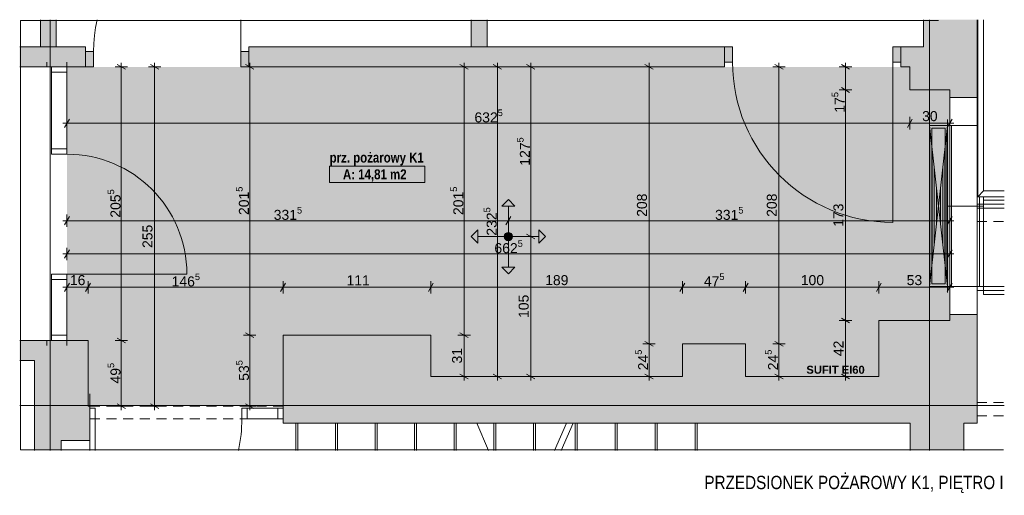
# Paper-space layout 'A-56 UKŁAD SUFITÓW PODWIESZONYCH' of a CAD drawing. Header units: millimetres. Extents: x 0 to 800, y 0 to 594.
# Tile 7 of 27: x 353 to 501, y 93 to 165. Entities that reach past the tile are written whole.
import ezdxf
from ezdxf.xclip import XClip

# ---------------------------------------------------------------- set-up
doc = ezdxf.new("R2010")
doc.units = ezdxf.units.MM
doc.header["$MEASUREMENT"] = 0
doc.header["$XCLIPFRAME"] = 0
for name, pattern in [('DASHDOT', [254, 127, -63.5, 0, -63.5]), ('DASHDOTX2', [1000, 500, -250, 0, -250]), ('GESTRICHELT2', [93.75, 62.5, -31.25]), ('Przer. długie kreski', [2.5, 1.5, -1]), ('PRZERYWANA_DU_A', [550, 350, -200])]:
    doc.linetypes.add(name, pattern=pattern)
for name, color, linetype, lineweight, true_color in [('A_konstrukcja_Nr_pióra__10', 7, 'Continuous', 13, 0x4b4b4b), ('A_osie_Nr_pióra__16', 7, 'Continuous', 5, 0x0f0f0f), ('A_sanitarne_Nr_pióra__6', 7, 'Continuous', 13, 0xa9a9a9), ('A_schody_Nr_pióra__10', 7, 'Continuous', 13, 0x4b4b4b), ('A_schody_Nr_pióra__4', 7, 'Continuous', 18, 0x4b4b4b), ('A_sufity projektowane opisy_Nr_pióra__19', 7, 'Continuous', 5, 0x191919), ('A_sufity projektowane opisy_Nr_pióra__8', 7, 'Continuous', 13, 0x4c4c4c), ('A_ściany_Nr_pióra__10', 7, 'Continuous', 13, 0x4b4b4b), ('Nowe_A_sufity projektowane opisy_Nr_pióra__19', 7, 'Continuous', 5, 0x191919), ('Okna Archicada_Nr_pióra__19', 7, 'Continuous', 5, 0x191919)]:
    doc.layers.add(name, color=color, linetype=linetype, lineweight=lineweight, true_color=true_color)
for name, color, linetype, lineweight in [('A_opis_Nr_pióra__1', 7, 'Continuous', 20), ('A_strefy_Nr_pióra__1', 7, 'Continuous', 20), ('A_sufity projektowane wymiary_Nr_pióra__1', 7, 'Continuous', 20), ('A_sufity projektowane wymiary_Nr_pióra__2', 8, 'Continuous', 13), ('A_ściany_Nr_pióra__1', 7, 'Continuous', 20), ('Drzwi Archicad_Nr_pióra__1', 7, 'Continuous', 20)]:
    doc.layers.add(name, color=color, linetype=linetype, lineweight=lineweight)
for name, color, linetype in [('A_sufity projektowane', 7, 'Continuous'), ('A_ściany', 7, 'Continuous'), ('Drzwi Archicad', 7, 'Continuous'), ('Nowe_A_strefy', 7, 'Continuous'), ('Nowe_A_sufity projektowane opisy', 7, 'Continuous')]:
    doc.layers.add(name, color=color, linetype=linetype)
doc.styles.add('STYL_AUTOMATYCZNY_1', font='arial.ttf')
doc.styles.add('STYL_AUTOMATYCZNY_2', font='ARIALN.TTF')
doc.styles.add('STYL_AUTOMATYCZNY_3', font='arial.ttf')
doc.styles.add('STYL_AUTOMATYCZNY_4', font='arial.ttf')
doc.styles.add('STYL_AUTOMATYCZNY_5', font='ARIALN.TTF')

# ---------------------------------------------------------------- blocks, each defined once
blk = doc.blocks.new('Rysunek_5_5', base_point=(-3721.23, -783.38))
at = {"layer": 'A_sufity projektowane', "linetype": 'Continuous', "lineweight": 0, "true_color": 0x4b4b4b}
h = blk.add_hatch(dxfattribs=at)
h.set_pattern_fill('do_wyburzenia_0005', color=251, style=0, pattern_type=2)
h.set_pattern_definition([(0, (431.7451, 134.4615), (0, 0.75), [0, -0.75])])
h.paths.add_polyline_path([(359.86, 116.54), (363.02, 116.54), (363.02, 106.69), (392.3, 106.69), (392.3, 117.35), (414.5, 117.35), (414.5, 111.15), (452.26, 111.15), (452.26, 116.05), (461.76, 116.05), (461.76, 111.15), (481.76, 111.15), (481.76, 119.55), (492.4, 119.55), (492.4, 154.19), (486.4, 154.19), (486.4, 157.65), (359.86, 157.65)])
at = {"layer": 'A_ściany', "linetype": 'Continuous', "lineweight": 0, "true_color": 0x000000}
for points in [[(355.86, 160.65), (358.26, 160.65), (358.26, 164.75), (355.86, 164.75)], [(420.56, 160.65), (422.96, 160.65), (422.96, 164.75), (420.56, 164.75)], [(488.46, 164.75), (488.46, 160.65), (496.5, 160.65), (496.5, 164.75)], [(362.66, 160.65), (352.76, 160.65), (352.76, 157.65), (362.66, 157.65)], [(387.16, 157.65), (458.6, 157.65), (458.6, 160.65), (387.16, 160.65)], [(496.5, 160.65), (485.06, 160.65), (485.06, 157.65), (486.4, 157.65)], [(486.4, 157.65), (486.4, 154.19), (496.5, 154.19), (496.5, 160.65)], [(492.4, 154.19), (492.4, 153.05), (493.9, 153.05), (496.5, 153.05), (496.5, 154.19)], [(492.4, 119.55), (496.5, 104.15), (496.5, 120.45), (493.9, 120.45), (492.4, 120.45)], [(492.4, 119.55), (481.76, 119.55), (481.76, 104.15), (496.5, 104.15)], [(414.5, 117.35), (392.3, 117.35), (392.3, 104.15), (414.5, 104.15)], [(354.98, 116.54), (352.76, 116.54), (352.76, 113.54), (354.98, 113.54)], [(363.02, 116.54), (354.98, 116.54), (354.98, 101.54), (363.28, 101.54), (363.28, 106.69), (363.02, 106.69)], [(461.76, 116.05), (452.26, 116.05), (452.26, 104.15), (461.76, 104.15)], [(452.26, 111.15), (414.5, 111.15), (414.5, 104.15), (452.26, 104.15)], [(481.76, 111.15), (461.76, 111.15), (461.76, 104.15), (481.76, 104.15)], [(494.5, 104.15), (486.46, 104.15), (486.46, 100.05), (494.5, 100.05)], [(358.98, 101.54), (354.98, 101.54), (354.98, 100.05), (358.98, 100.05)]]:
    blk.add_hatch(color=18, dxfattribs=at).paths.add_polyline_path(points)
at = {"layer": 'Drzwi Archicad', "linetype": 'Continuous', "lineweight": 0, "true_color": 0xfdfdfd}
for points in [[(362.66, 157.65), (363.86, 157.65), (363.86, 159.95), (362.66, 159.95)], [(387.16, 159.95), (385.96, 159.95), (385.96, 157.65), (387.16, 157.65)], [(458.6, 160.65), (458.6, 158.35), (459.8, 158.35), (459.8, 160.65)], [(485.06, 158.35), (485.06, 160.65), (483.86, 160.65), (483.86, 158.35)]]:
    blk.add_hatch(color=7, dxfattribs=at).paths.add_polyline_path(points)
at = {"layer": 'Nowe_A_strefy', "linetype": 'Continuous', "lineweight": 0, "true_color": 0x191919}
blk.add_hatch(color=250, dxfattribs=at).paths.add_polyline_path([(426.13, 132.79, 1), (426.13, 131.55, 0.414214), (426.75, 132.17, 0.414214)])
at = {"layer": 'Nowe_A_sufity projektowane opisy', "linetype": 'Continuous', "lineweight": 0, "true_color": 0x191919}
for points in [[(426.13, 137.75), (425.13, 136.75), (427.13, 136.75)], [(420.55, 132.17), (421.55, 131.17), (421.55, 133.17)], [(431.71, 132.17), (430.71, 133.17), (430.71, 131.17)], [(426.13, 126.59), (427.13, 127.59), (425.13, 127.59)]]:
    blk.add_hatch(color=250, dxfattribs=at).paths.add_polyline_path(points)
at = {"layer": 'A_konstrukcja_Nr_pióra__10', "color": 251, "linetype": 'Przer. długie kreski', "lineweight": 13, "true_color": 0x4b4b4b}
blk.add_line((363.28, 101.54), (363.28, 100.05), dxfattribs=at)
at = {"layer": 'A_osie_Nr_pióra__16', "color": 250, "linetype": 'DASHDOTX2', "lineweight": 5, "true_color": 0x0f0f0f}
for p, q in [((357.36, 164.75), (357.36, 100.05)), ((489.36, 164.75), (489.36, 100.05)), ((500.6, 106.77), (352.76, 106.77))]:
    blk.add_line(p, q, dxfattribs=at)
at = {"layer": 'A_sanitarne_Nr_pióra__6', "color": 253, "linetype": 'Continuous', "lineweight": 13, "true_color": 0xa9a9a9}
for p, q in [((496.6, 164.75), (496.6, 138.15)), ((497.5, 139.05), (497.5, 164.75)), ((489.36, 123.75), (489.36, 149.75)), ((492.06, 149.75), (492.06, 123.75)), ((492.06, 123.75), (492.06, 149.75)), ((489.36, 148.85), (496.6, 148.85)), ((489.36, 124.65), (492.06, 148.85)), ((492.06, 124.65), (489.36, 148.85)), ((489.44, 125.37), (489.44, 148.13)), ((491.71, 148.45), (489.71, 148.45)), ((489.71, 148.45), (489.71, 125.05)), ((491.71, 125.05), (491.71, 148.45)), ((491.98, 125.37), (491.98, 148.13)), ((492.66, 148.85), (492.66, 124.65)), ((489.76, 128.21), (489.76, 145.29)), ((491.67, 128.21), (491.67, 145.29)), ((490.08, 131.06), (490.08, 142.44)), ((491.35, 131.06), (491.35, 142.44)), ((490.4, 133.9), (490.4, 139.59)), ((491.03, 133.9), (491.03, 139.59)), ((497.5, 139.05), (496.6, 138.15)), ((500.6, 139.05), (497.5, 139.05)), ((496.6, 138.15), (500.6, 138.15)), ((496.9, 138.15), (496.9, 124.65)), ((497.5, 138.15), (497.5, 123.45)), ((500.6, 137.65), (497.5, 137.65)), ((500.6, 137.05), (496.6, 137.05)), ((500.6, 136.45), (497.5, 136.45)), ((500.6, 124.65), (489.36, 124.65)), ((489.71, 125.05), (491.71, 125.05)), ((500.6, 124.05), (496.6, 124.05)), ((497.5, 123.45), (500.6, 123.45))]:
    blk.add_line(p, q, dxfattribs=at)
at = {"layer": 'A_sanitarne_Nr_pióra__6', "color": 253, "linetype": 'DASHDOT', "lineweight": 13, "true_color": 0xa9a9a9}
blk.add_line((492.06, 136.75), (497.5, 136.75), dxfattribs=at)
at = {"layer": 'A_schody_Nr_pióra__10', "color": 251, "linetype": 'GESTRICHELT2', "lineweight": 13, "true_color": 0x4b4b4b}
for p, q in [((394.52, 104.15), (394.52, 100.05)), ((400.47, 104.15), (400.47, 100.05)), ((406.42, 104.15), (406.42, 100.05)), ((412.36, 104.15), (412.36, 100.05)), ((418.31, 104.15), (418.31, 100.05)), ((424.26, 104.15), (424.26, 100.05)), ((430.21, 104.15), (430.21, 100.05)), ((436.48, 104.15), (436.48, 100.05)), ((442.49, 104.15), (442.49, 100.05)), ((448.49, 104.15), (448.49, 100.05)), ((454.5, 104.15), (454.5, 100.05))]:
    blk.add_line(p, q, dxfattribs=at)
at = {"layer": 'A_schody_Nr_pióra__4', "color": 251, "linetype": 'Continuous', "lineweight": 18, "true_color": 0x4b4b4b}
for p, q in [((394.22, 104.15), (394.22, 100.05)), ((400.17, 104.15), (400.17, 100.05)), ((406.12, 104.15), (406.12, 100.05)), ((412.06, 104.15), (412.06, 100.05)), ((418.01, 104.15), (418.01, 100.05)), ((423.17, 100.05), (421.4, 104.15)), ((423.96, 104.15), (423.96, 100.05)), ((429.91, 104.15), (429.91, 100.05)), ((433.08, 100.05), (434.84, 104.15)), ((434.08, 100.05), (435.84, 104.15)), ((436.18, 104.15), (436.18, 100.05)), ((442.19, 104.15), (442.19, 100.05)), ((448.19, 104.15), (448.19, 100.05)), ((454.2, 104.15), (454.2, 100.05))]:
    blk.add_line(p, q, dxfattribs=at)
at = {"layer": 'A_strefy_Nr_pióra__1', "color": 7, "linetype": 'Continuous', "lineweight": 20}
for p, q in [((399.3, 142.74), (399.3, 140.27)), ((399.3, 142.74), (413.58, 142.74)), ((413.58, 142.74), (413.58, 140.27)), ((399.3, 140.27), (413.58, 140.27))]:
    blk.add_line(p, q, dxfattribs=at)
at = {"layer": 'A_sufity projektowane opisy_Nr_pióra__19', "color": 250, "linetype": 'PRZERYWANA_DU_A', "lineweight": 5, "true_color": 0x191919, "flags": 128}
blk.add_lwpolyline([(500.5, 100.15), (352.86, 100.15), (352.86, 164.65), (500.5, 164.65)], close=True, dxfattribs=at)
at = {"layer": 'A_sufity projektowane wymiary_Nr_pióra__1', "color": 7, "linetype": 'Continuous', "lineweight": 20}
for p, q in [((368.64, 157.29), (367.39, 158.01)), ((373.64, 157.29), (372.39, 158.01)), ((387.92, 157.29), (386.67, 158.01)), ((420.12, 157.29), (418.87, 158.01)), ((425.12, 157.29), (423.87, 158.01)), ((430.12, 157.29), (428.87, 158.01)), ((447.88, 157.29), (446.64, 158.01)), ((467.38, 157.29), (466.13, 158.01)), ((477.38, 157.29), (476.13, 158.01)), ((476.13, 154.55), (477.38, 153.83)), ((360.22, 149.81), (359.5, 148.56)), ((486.76, 149.81), (486.04, 148.56)), ((492.04, 148.56), (492.76, 149.81)), ((360.22, 135.17), (359.5, 133.92)), ((426.49, 135.17), (425.77, 133.92)), ((492.04, 133.92), (492.76, 135.17)), ((428.87, 132.53), (430.12, 131.81)), ((360.22, 130.17), (359.5, 128.92)), ((492.04, 128.92), (492.76, 130.17)), ((360.22, 125.17), (359.5, 123.92)), ((363.38, 125.17), (362.66, 123.92)), ((392.66, 125.17), (391.94, 123.92)), ((414.86, 125.17), (414.14, 123.92)), ((452.62, 125.17), (451.9, 123.92)), ((462.12, 125.17), (461.4, 123.92)), ((482.12, 125.17), (481.4, 123.92)), ((492.04, 123.92), (492.76, 125.17)), ((476.13, 119.91), (477.38, 119.19)), ((367.39, 116.9), (368.64, 116.18)), ((386.67, 117.71), (387.92, 116.99)), ((418.87, 117.71), (420.12, 116.99)), ((446.64, 116.41), (447.88, 115.69)), ((466.13, 116.41), (467.38, 115.69)), ((418.87, 111.51), (420.12, 110.79)), ((423.87, 111.51), (425.12, 110.79)), ((428.87, 111.51), (430.12, 110.79)), ((446.64, 111.51), (447.88, 110.79)), ((466.13, 111.51), (467.38, 110.79)), ((476.13, 111.51), (477.38, 110.79)), ((367.39, 107.05), (368.64, 106.33)), ((372.39, 107.05), (373.64, 106.33)), ((386.67, 107.05), (387.92, 106.33))]:
    blk.add_line(p, q, dxfattribs=at)
at = {"layer": 'A_sufity projektowane wymiary_Nr_pióra__2', "color": 8, "linetype": 'Continuous', "lineweight": 13}
for p, q in [((368.02, 157.65), (368.02, 158.26)), ((373.02, 157.65), (373.02, 158.26)), ((387.3, 157.65), (387.3, 158.26)), ((419.5, 157.65), (419.5, 158.26)), ((424.5, 157.65), (424.5, 158.26)), ((429.5, 157.65), (429.5, 158.26)), ((447.26, 157.65), (447.26, 158.26)), ((466.76, 157.65), (466.76, 158.26)), ((476.76, 157.65), (476.76, 158.26)), ((368.96, 157.65), (367.08, 157.65)), ((368.02, 116.54), (368.02, 157.65)), ((373.96, 157.65), (372.08, 157.65)), ((373.02, 106.69), (373.02, 157.65)), ((388.24, 157.65), (386.36, 157.65)), ((387.3, 117.35), (387.3, 157.65)), ((420.44, 157.65), (418.56, 157.65)), ((419.5, 117.35), (419.5, 157.65)), ((425.44, 157.65), (423.56, 157.65)), ((424.5, 111.15), (424.5, 157.65)), ((430.44, 157.65), (428.56, 157.65)), ((429.5, 132.17), (429.5, 157.65)), ((448.2, 157.65), (446.32, 157.65)), ((447.26, 116.05), (447.26, 157.65)), ((467.7, 157.65), (465.82, 157.65)), ((466.76, 116.05), (466.76, 157.65)), ((477.7, 157.65), (475.82, 157.65)), ((476.76, 154.19), (476.76, 157.65)), ((477.7, 154.19), (475.82, 154.19)), ((476.76, 119.55), (476.76, 154.19)), ((359.86, 148.25), (359.86, 150.13)), ((486.4, 148.25), (486.4, 150.13)), ((492.4, 148.25), (492.4, 150.13)), ((359.25, 149.19), (359.86, 149.19)), ((359.86, 149.19), (486.4, 149.19)), ((486.4, 149.19), (492.4, 149.19)), ((492.4, 149.19), (493.01, 149.19)), ((359.25, 134.55), (359.86, 134.55)), ((359.86, 133.61), (359.86, 135.49)), ((359.86, 134.55), (426.13, 134.55)), ((426.13, 133.61), (426.13, 135.49)), ((426.13, 134.55), (492.4, 134.55)), ((492.4, 133.61), (492.4, 135.49)), ((492.4, 134.55), (493.01, 134.55)), ((430.44, 132.17), (428.56, 132.17)), ((429.5, 111.15), (429.5, 132.17)), ((359.86, 128.61), (359.86, 130.49)), ((492.4, 128.61), (492.4, 130.49)), ((359.25, 129.55), (359.86, 129.55)), ((359.86, 129.55), (492.4, 129.55)), ((492.4, 129.55), (493.01, 129.55)), ((359.25, 124.55), (359.86, 124.55)), ((359.86, 123.61), (359.86, 125.49)), ((359.86, 124.55), (363.02, 124.55)), ((363.02, 123.61), (363.02, 125.49)), ((363.02, 124.55), (392.3, 124.55)), ((392.3, 123.61), (392.3, 125.49)), ((392.3, 124.55), (414.5, 124.55)), ((414.5, 123.61), (414.5, 125.49)), ((414.5, 124.55), (452.26, 124.55)), ((452.26, 123.61), (452.26, 125.49)), ((452.26, 124.55), (461.76, 124.55)), ((461.76, 123.61), (461.76, 125.49)), ((461.76, 124.55), (481.76, 124.55)), ((481.76, 123.61), (481.76, 125.49)), ((481.76, 124.55), (492.4, 124.55)), ((492.4, 123.61), (492.4, 125.49)), ((492.4, 124.55), (493.01, 124.55)), ((477.7, 119.55), (475.82, 119.55)), ((476.76, 111.15), (476.76, 119.55)), ((388.24, 117.35), (386.36, 117.35)), ((387.3, 106.69), (387.3, 117.35)), ((420.44, 117.35), (418.56, 117.35)), ((419.5, 111.15), (419.5, 117.35)), ((368.96, 116.54), (367.08, 116.54)), ((368.02, 106.69), (368.02, 116.54)), ((448.2, 116.05), (446.32, 116.05)), ((447.26, 111.15), (447.26, 116.05)), ((467.7, 116.05), (465.82, 116.05)), ((466.76, 111.15), (466.76, 116.05)), ((420.44, 111.15), (418.56, 111.15)), ((419.5, 110.54), (419.5, 111.15)), ((425.44, 111.15), (423.56, 111.15)), ((424.5, 110.54), (424.5, 111.15)), ((430.44, 111.15), (428.56, 111.15)), ((429.5, 110.54), (429.5, 111.15)), ((448.2, 111.15), (446.32, 111.15)), ((447.26, 110.54), (447.26, 111.15)), ((467.7, 111.15), (465.82, 111.15)), ((466.76, 110.54), (466.76, 111.15)), ((477.7, 111.15), (475.82, 111.15)), ((476.76, 110.54), (476.76, 111.15)), ((368.96, 106.69), (367.08, 106.69)), ((368.02, 106.08), (368.02, 106.69)), ((373.96, 106.69), (372.08, 106.69)), ((373.02, 106.08), (373.02, 106.69)), ((388.24, 106.69), (386.36, 106.69)), ((387.3, 106.08), (387.3, 106.69))]:
    blk.add_line(p, q, dxfattribs=at)
at = {"layer": 'A_ściany_Nr_pióra__1', "color": 7, "linetype": 'Continuous', "lineweight": 20}
for p, q in [((362.66, 160.65), (361.92, 160.65)), ((362.66, 159.95), (362.66, 160.65)), ((362.66, 157.65), (362.66, 159.95)), ((387.16, 160.65), (387.9, 160.65)), ((387.16, 159.95), (387.16, 160.65)), ((387.16, 157.65), (387.16, 159.95)), ((458.6, 160.65), (457.66, 160.65)), ((458.6, 160.65), (458.6, 158.35)), ((485.06, 160.65), (486, 160.65)), ((485.06, 160.65), (485.06, 158.35)), ((356.86, 157.65), (356.86, 158.39)), ((359.86, 157.65), (359.86, 158.39)), ((458.6, 158.35), (458.6, 157.65)), ((485.06, 158.35), (485.06, 157.65)), ((357.56, 157.65), (356.86, 157.65)), ((359.86, 157.65), (357.56, 157.65)), ((362.66, 157.65), (361.72, 157.65)), ((387.16, 157.65), (388.1, 157.65)), ((458.6, 157.65), (457.86, 157.65)), ((485.06, 157.65), (485.8, 157.65)), ((493.9, 153.05), (492.4, 153.05)), ((493.9, 153.05), (496.5, 153.05)), ((493.9, 120.45), (492.4, 120.45)), ((493.9, 120.45), (496.5, 120.45)), ((356.86, 116.54), (356.86, 115.8)), ((357.56, 116.54), (356.86, 116.54)), ((359.86, 116.54), (357.56, 116.54)), ((359.86, 116.54), (359.86, 115.8)), ((363.28, 106.39), (363.28, 108.55)), ((392.3, 106.39), (392.3, 108.55)), ((363.28, 104.79), (363.28, 106.39)), ((392.3, 104.79), (392.3, 106.39)), ((363.28, 104.15), (363.28, 104.79)), ((392.3, 104.15), (392.3, 104.79))]:
    blk.add_line(p, q, dxfattribs=at)
at = {"layer": 'A_ściany_Nr_pióra__1', "color": 7, "linetype": 'Continuous', "lineweight": 20, "flags": 128}
for points in [[(355.86, 164.75), (355.86, 160.65)], [(358.26, 160.65), (358.26, 164.75)], [(420.56, 164.75), (420.56, 160.65)], [(422.96, 160.65), (422.96, 164.75)], [(488.46, 164.75), (488.46, 160.65)], [(496.5, 160.65), (496.5, 164.75)], [(362.66, 160.65), (352.76, 160.65)], [(355.86, 160.65), (358.26, 160.65)], [(458.6, 160.65), (387.16, 160.65)], [(387.16, 160.65), (387.16, 157.65)], [(420.56, 160.65), (422.96, 160.65)], [(458.6, 157.65), (458.6, 160.65)], [(488.46, 160.65), (485.06, 160.65)], [(496.5, 154.19), (496.5, 160.65)], [(352.76, 157.65), (356.86, 157.65)], [(359.86, 157.65), (362.66, 157.65)], [(387.16, 157.65), (458.6, 157.65)], [(485.06, 157.65), (486.4, 157.65)], [(486.4, 157.65), (486.4, 154.19)], [(486.4, 154.19), (492.4, 154.19)], [(492.4, 154.19), (492.4, 153.05)], [(496.5, 153.05), (496.5, 154.19)], [(492.4, 120.45), (492.4, 119.55)], [(496.5, 104.15), (496.5, 120.45)], [(492.4, 119.55), (481.76, 119.55)], [(481.76, 119.55), (481.76, 111.15)], [(414.5, 117.35), (392.3, 117.35)], [(392.3, 117.35), (392.3, 108.55)], [(414.5, 111.15), (414.5, 117.35)], [(354.98, 116.54), (352.76, 116.54)], [(356.86, 116.54), (354.98, 116.54)], [(363.02, 116.54), (359.86, 116.54)], [(363.02, 106.69), (363.02, 116.54)], [(461.76, 116.05), (452.26, 116.05)], [(452.26, 116.05), (452.26, 111.15)], [(461.76, 111.15), (461.76, 116.05)], [(352.76, 113.54), (354.98, 113.54)], [(354.98, 113.54), (354.98, 101.54)], [(452.26, 111.15), (414.5, 111.15)], [(481.76, 111.15), (461.76, 111.15)], [(363.28, 106.69), (363.02, 106.69)], [(363.28, 101.54), (363.28, 106.69)], [(392.3, 104.15), (414.5, 104.15)], [(414.5, 104.15), (452.26, 104.15)], [(452.26, 104.15), (461.76, 104.15)], [(461.76, 104.15), (481.76, 104.15)], [(481.76, 104.15), (486.46, 104.15)], [(486.46, 104.15), (486.46, 100.05)], [(494.5, 100.05), (494.5, 104.15)], [(494.5, 104.15), (496.5, 104.15)], [(354.98, 101.54), (354.98, 100.05)], [(358.98, 101.54), (363.28, 101.54)], [(358.98, 100.05), (358.98, 101.54)]]:
    blk.add_lwpolyline(points, dxfattribs=at)
at = {"layer": 'A_ściany_Nr_pióra__10', "color": 251, "linetype": 'Przer. długie kreski', "lineweight": 13, "true_color": 0x4b4b4b}
for p, q in [((496.5, 136.45), (500.6, 136.45)), ((496.5, 134.45), (500.6, 134.45)), ((392.3, 106.69), (363.28, 106.69)), ((496.5, 107.25), (500.6, 107.25)), ((496.5, 105.25), (500.6, 105.25)), ((392.3, 104.79), (363.28, 104.79))]:
    blk.add_line(p, q, dxfattribs=at)
at = {"layer": 'Drzwi Archicad_Nr_pióra__1', "color": 7, "linetype": 'Continuous', "lineweight": 20}
for p, q in [((385.96, 159.95), (385.96, 164.75)), ((362.66, 160.65), (361.92, 160.65)), ((362.66, 160.65), (361.92, 160.65)), ((362.66, 159.95), (362.66, 160.65)), ((362.66, 159.95), (362.66, 160.65)), ((363.86, 159.95), (362.66, 159.95)), ((362.66, 159.95), (362.66, 157.65)), ((362.66, 157.65), (362.66, 159.95)), ((362.66, 157.65), (362.66, 159.95)), ((363.86, 157.65), (363.86, 159.95)), ((387.16, 159.95), (385.96, 159.95)), ((385.96, 159.95), (385.96, 157.65)), ((387.16, 159.95), (387.16, 160.65)), ((387.16, 159.95), (387.16, 160.65)), ((387.16, 160.65), (387.9, 160.65)), ((387.16, 160.65), (387.9, 160.65)), ((387.16, 157.65), (387.16, 159.95)), ((387.16, 157.65), (387.16, 159.95)), ((387.16, 157.65), (387.16, 159.95)), ((458.6, 160.65), (457.66, 160.65)), ((458.6, 160.65), (457.66, 160.65)), ((458.6, 160.65), (459.8, 160.65)), ((458.6, 158.35), (458.6, 160.65)), ((458.6, 160.65), (458.6, 158.35)), ((458.6, 160.65), (458.6, 158.35)), ((459.8, 160.65), (459.8, 158.35)), ((483.86, 158.35), (483.86, 160.65)), ((483.86, 160.65), (485.06, 160.65)), ((485.06, 160.65), (485.06, 158.35)), ((485.06, 160.65), (485.06, 158.35)), ((485.06, 160.65), (485.06, 158.35)), ((485.06, 160.65), (486, 160.65)), ((485.06, 160.65), (486, 160.65)), ((356.86, 157.65), (356.86, 158.39)), ((356.86, 157.65), (356.86, 158.39)), ((359.86, 157.65), (359.86, 158.39)), ((359.86, 157.65), (359.86, 158.39)), ((459.8, 158.35), (458.6, 158.35)), ((458.6, 158.35), (458.6, 157.65)), ((458.6, 158.35), (458.6, 157.65)), ((485.06, 158.35), (483.86, 158.35)), ((483.86, 158.35), (483.86, 134.29)), ((485.06, 158.35), (485.06, 157.65)), ((485.06, 158.35), (485.06, 157.65)), ((357.56, 157.65), (356.86, 157.65)), ((357.56, 157.65), (356.86, 157.65)), ((357.56, 157.65), (357.56, 156.85)), ((359.86, 157.65), (357.56, 157.65)), ((359.86, 157.65), (357.56, 157.65)), ((359.86, 157.65), (357.56, 157.65)), ((357.56, 156.85), (359.86, 156.85)), ((359.86, 156.85), (359.86, 157.65)), ((362.66, 157.65), (361.72, 157.65)), ((362.66, 157.65), (361.72, 157.65)), ((362.66, 157.65), (363.86, 157.65)), ((385.96, 157.65), (387.16, 157.65)), ((387.16, 157.65), (388.1, 157.65)), ((387.16, 157.65), (388.1, 157.65)), ((458.6, 157.65), (457.86, 157.65)), ((458.6, 157.65), (457.86, 157.65)), ((485.06, 157.65), (485.8, 157.65)), ((485.06, 157.65), (485.8, 157.65)), ((357.56, 145.34), (357.56, 144.54)), ((359.86, 145.34), (357.56, 145.34)), ((359.86, 144.54), (359.86, 145.34)), ((357.56, 144.54), (359.86, 144.54)), ((359.86, 126.54), (357.56, 126.54)), ((357.56, 126.54), (357.56, 125.74)), ((357.56, 125.74), (359.86, 125.74)), ((359.86, 125.74), (359.86, 126.54)), ((359.86, 126.54), (377.86, 126.54)), ((359.86, 117.34), (357.56, 117.34)), ((357.56, 117.34), (357.56, 116.54)), ((359.86, 116.54), (359.86, 117.34)), ((357.56, 116.54), (356.86, 116.54)), ((357.56, 116.54), (356.86, 116.54)), ((356.86, 116.54), (356.86, 115.8)), ((356.86, 116.54), (356.86, 115.8)), ((357.56, 116.54), (359.86, 116.54)), ((359.86, 116.54), (357.56, 116.54)), ((359.86, 116.54), (357.56, 116.54)), ((359.86, 116.54), (359.86, 115.8)), ((359.86, 116.54), (359.86, 115.8)), ((363.28, 106.39), (363.28, 108.55)), ((392.3, 106.39), (392.3, 108.55)), ((364.08, 106.39), (363.28, 106.39)), ((363.28, 106.39), (363.28, 104.79)), ((363.28, 104.79), (363.28, 106.39)), ((363.28, 104.79), (363.28, 106.39)), ((364.08, 104.79), (364.08, 106.39)), ((386.92, 106.39), (386.12, 106.39)), ((386.12, 106.39), (386.12, 104.79)), ((386.92, 104.79), (386.92, 106.39)), ((391.5, 106.39), (386.92, 106.39)), ((386.92, 106.39), (386.92, 104.79)), ((392.3, 106.39), (391.5, 106.39)), ((391.5, 106.39), (391.5, 104.79)), ((391.5, 104.79), (391.5, 106.39)), ((392.3, 104.79), (392.3, 106.39)), ((392.3, 104.79), (392.3, 106.39)), ((392.3, 104.79), (392.3, 106.39)), ((363.28, 104.79), (364.08, 104.79)), ((363.28, 104.15), (363.28, 104.79)), ((364.08, 104.79), (364.08, 100.05)), ((386.12, 104.79), (386.92, 104.79)), ((386.92, 104.79), (391.5, 104.79)), ((391.5, 104.79), (392.3, 104.79)), ((392.3, 104.15), (392.3, 104.79))]:
    blk.add_line(p, q, dxfattribs=at)
at = {"layer": 'Drzwi Archicad_Nr_pióra__1', "color": 7, "linetype": 'Continuous', "lineweight": 20, "flags": 128}
for points in [[(357.56, 156.85), (357.56, 145.34), (359.86, 145.34), (359.86, 156.85)], [(359.86, 117.34), (359.86, 125.74), (357.56, 125.74), (357.56, 117.34)]]:
    blk.add_lwpolyline(points, close=True, dxfattribs=at)
at = {"layer": 'Drzwi Archicad_Nr_pióra__1', "color": 7, "linetype": 'Continuous', "lineweight": 20}
for centre, radius, start, end in [((385.96, 159.95), 22.1, 167.4557, 180), ((483.86, 158.35), 24.06, 180, 270), ((359.86, 126.54), 18, 0, 90), ((364.08, 104.79), 22.04, 347.5807, 0)]:
    blk.add_arc(centre, radius, start, end, dxfattribs=at)
at = {"layer": 'Nowe_A_sufity projektowane opisy_Nr_pióra__19', "color": 250, "linetype": 'Continuous', "lineweight": 5, "true_color": 0x191919}
for p, q in [((426.13, 137.75), (425.13, 136.75)), ((426.13, 137.75), (427.13, 136.75)), ((427.13, 136.75), (425.13, 136.75)), ((426.13, 132.17), (426.13, 136.75)), ((420.55, 132.17), (421.55, 133.17)), ((421.55, 133.17), (421.55, 131.17)), ((430.71, 131.17), (430.71, 133.17)), ((431.71, 132.17), (430.71, 133.17)), ((420.55, 132.17), (421.55, 131.17)), ((426.13, 132.17), (421.55, 132.17)), ((426.13, 132.17), (430.71, 132.17)), ((426.13, 132.17), (426.13, 127.59)), ((431.71, 132.17), (430.71, 131.17)), ((425.13, 127.59), (427.13, 127.59)), ((426.13, 126.59), (425.13, 127.59)), ((426.13, 126.59), (427.13, 127.59))]:
    blk.add_line(p, q, dxfattribs=at)
blk.add_circle((426.13, 132.17), 0.623, dxfattribs=at)
blk.add_circle((426.13, 132.17), 0.623, dxfattribs=at)
at = {"layer": 'Okna Archicada_Nr_pióra__19', "color": 250, "linetype": 'Continuous', "lineweight": 5, "true_color": 0x191919}
for p, q in [((493.9, 153.05), (492.4, 153.05)), ((492.4, 120.45), (492.4, 153.05)), ((493.9, 153.05), (496.5, 153.05)), ((496.5, 120.45), (496.5, 153.05)), ((493.9, 120.45), (492.4, 120.45)), ((493.9, 120.45), (496.5, 120.45))]:
    blk.add_line(p, q, dxfattribs=at)
at = {"layer": 'A_strefy_Nr_pióra__1', "color": 7, "linetype": 'Continuous', "lineweight": 20, "char_height": 1.5, "attachment_point": 1, "style": 'STYL_AUTOMATYCZNY_5'}
for s, insert in [('\\A1;{\\pql;\\fArial Narrow|b1|i0|c238|p0;\\W1.000000;prz. pożarowy K1}', (399.3, 144.79)), ('\\A1;{\\pql;\\fArial Narrow|b1|i0|c238|p0;\\W1.000000;A: 14,81 m2}', (401.3, 142.27))]:
    blk.add_mtext(s, dxfattribs=dict(at, insert=insert))
at = {"layer": 'A_sufity projektowane opisy_Nr_pióra__8', "color": 251, "linetype": 'Continuous', "lineweight": 13, "true_color": 0x4c4c4c, "insert": (475.26, 112.15), "char_height": 1.2, "attachment_point": 5, "style": 'STYL_AUTOMATYCZNY_3'}
blk.add_mtext('\\A1;{\\pqc;\\fArial|b1|i0|c238|p0;\\W1.000000;SUFIT EI\\fArial|b1|i0|c238|p0;\\W1.000000;6\\fArial|b1|i0|c238|p0;\\W1.000000;0}', dxfattribs=at)
at = {"layer": 'A_sufity projektowane wymiary_Nr_pióra__1', "color": 7, "linetype": 'Continuous', "lineweight": 20, "char_height": 1.5, "attachment_point": 7, "rotation": 90, "style": 'STYL_AUTOMATYCZNY_1'}
for s, insert in [('\\A1;{\\pql;\\fArial|b0|i0|c238|p0;\\W1.000000;17\\fArial|b0|i0|c238|p0;\\W1.000000;\\A1{\\H.66x;\\S5^  ;}}', (477.06, 150.78)), ('\\A1;{\\pql;\\fArial|b0|i0|c238|p0;\\W1.000000;127\\fArial|b0|i0|c238|p0;\\W1.000000;\\A1{\\H.66x;\\S5^  ;}}', (429.8, 142.81)), ('\\A1;{\\pql;\\fArial|b0|i0|c238|p0;\\W1.000000;205\\fArial|b0|i0|c238|p0;\\W1.000000;\\A1{\\H.66x;\\S5^  ;}}', (368.33, 135)), ('\\A1;{\\pql;\\fArial|b0|i0|c238|p0;\\W1.000000;201\\fArial|b0|i0|c238|p0;\\W1.000000;\\A1{\\H.66x;\\S5^  ;}}', (387.61, 135.4)), ('\\A1;{\\pql;\\fArial|b0|i0|c238|p0;\\W1.000000;201\\fArial|b0|i0|c238|p0;\\W1.000000;\\A1{\\H.66x;\\S5^  ;}}', (419.81, 135.4)), ('\\A1;{\\pql;\\fArial|b0|i0|c238|p0;\\W1.000000;232\\fArial|b0|i0|c238|p0;\\W1.000000;\\A1{\\H.66x;\\S5^  ;}}', (424.81, 132.3)), ('\\A1;{\\pql;\\fArial|b0|i0|c238|p0;\\W1.000000;24\\fArial|b0|i0|c238|p0;\\W1.000000;\\A1{\\H.66x;\\S5^  ;}}', (447.56, 112.08)), ('\\A1;{\\pql;\\fArial|b0|i0|c238|p0;\\W1.000000;24\\fArial|b0|i0|c238|p0;\\W1.000000;\\A1{\\H.66x;\\S5^  ;}}', (467.06, 112.08)), ('\\A1;{\\pql;\\fArial|b0|i0|c238|p0;\\W1.000000;53\\fArial|b0|i0|c238|p0;\\W1.000000;\\A1{\\H.66x;\\S5^  ;}}', (387.61, 110.5)), ('\\A1;{\\pql;\\fArial|b0|i0|c238|p0;\\W1.000000;49\\fArial|b0|i0|c238|p0;\\W1.000000;\\A1{\\H.66x;\\S5^  ;}}', (368.33, 110.09))]:
    blk.add_mtext(s, dxfattribs=dict(at, insert=insert))
at = {"layer": 'A_sufity projektowane wymiary_Nr_pióra__1', "color": 7, "linetype": 'Continuous', "lineweight": 20, "char_height": 1.5, "attachment_point": 7, "style": 'STYL_AUTOMATYCZNY_1'}
for s, insert in [('\\A1;{\\pql;\\fArial|b0|i0|c238|p0;\\W1.000000;632\\fArial|b0|i0|c238|p0;\\W1.000000;\\A1{\\H.66x;\\S5^  ;}}', (421.04, 148.88)), ('\\A1;{\\pql;\\fArial|b0|i0|c238|p0;\\W1.000000;331\\fArial|b0|i0|c238|p0;\\W1.000000;\\A1{\\H.66x;\\S5^  ;}}', (390.9, 134.24)), ('\\A1;{\\pql;\\fArial|b0|i0|c238|p0;\\W1.000000;331\\fArial|b0|i0|c238|p0;\\W1.000000;\\A1{\\H.66x;\\S5^  ;}}', (457.17, 134.24)), ('\\A1;{\\pql;\\fArial|b0|i0|c238|p0;\\W1.000000;662\\fArial|b0|i0|c238|p0;\\W1.000000;\\A1{\\H.66x;\\S5^  ;}}', (424.04, 129.24)), ('\\A1;{\\pql;\\fArial|b0|i0|c238|p0;\\W1.000000;146\\fArial|b0|i0|c238|p0;\\W1.000000;\\A1{\\H.66x;\\S5^  ;}}', (375.57, 124.24)), ('\\A1;{\\pql;\\fArial|b0|i0|c238|p0;\\W1.000000;47\\fArial|b0|i0|c238|p0;\\W1.000000;\\A1{\\H.66x;\\S5^  ;}}', (455.49, 124.25))]:
    blk.add_mtext(s, dxfattribs=dict(at, insert=insert))
at = {"layer": 'A_sufity projektowane wymiary_Nr_pióra__1', "color": 7, "linetype": 'Continuous', "lineweight": 20, "char_height": 1.5, "attachment_point": 7, "style": 'STYL_AUTOMATYCZNY_4'}
for s, insert, width in [('\\A1;{\\pql;\\fArial|b0|i0|c238|p0;\\W1.000000;30}', (488.26, 149.49), 2.2882), ('\\A1;{\\pql;\\fArial|b0|i0|c238|p0;\\W1.000000;16}', (360.3, 124.85), 2.2882), ('\\A1;{\\pql;\\fArial|b0|i0|c238|p0;\\W1.000000;111}', (401.84, 124.85), 3.1269), ('\\A1;{\\pql;\\fArial|b0|i0|c238|p0;\\W1.000000;189}', (431.66, 124.85), 3.4323), ('\\A1;{\\pql;\\fArial|b0|i0|c238|p0;\\W1.000000;100}', (470.04, 124.85), 3.4323), ('\\A1;{\\pql;\\fArial|b0|i0|c238|p0;\\W1.000000;53}', (485.94, 124.85), 2.2882)]:
    blk.add_mtext(s, dxfattribs=dict(at, insert=insert, width=width))
at = {"layer": 'A_sufity projektowane wymiary_Nr_pióra__1', "color": 7, "linetype": 'Continuous', "lineweight": 20, "char_height": 1.5, "attachment_point": 7, "rotation": 90, "style": 'STYL_AUTOMATYCZNY_4'}
for s, insert, width in [('\\A1;{\\pql;\\fArial|b0|i0|c238|p0;\\W1.000000;208}', (446.96, 135.13), 3.4323), ('\\A1;{\\pql;\\fArial|b0|i0|c238|p0;\\W1.000000;208}', (466.46, 135.13), 3.4323), ('\\A1;{\\pql;\\fArial|b0|i0|c238|p0;\\W1.000000;173}', (476.46, 133.63), 3.4323), ('\\A1;{\\pql;\\fArial|b0|i0|c238|p0;\\W1.000000;255}', (372.72, 130.45), 3.4323), ('\\A1;{\\pql;\\fArial|b0|i0|c238|p0;\\W1.000000;105}', (429.2, 119.94), 3.4323), ('\\A1;{\\pql;\\fArial|b0|i0|c238|p0;\\W1.000000;42}', (476.46, 114.2), 2.2882), ('\\A1;{\\pql;\\fArial|b0|i0|c238|p0;\\W1.000000;31}', (419.2, 113.1), 2.2882)]:
    blk.add_mtext(s, dxfattribs=dict(at, insert=insert, width=width))

psp = doc.layouts.new('A-56 UKŁAD SUFITÓW PODWIESZONYCH')

# ---------------------------------------------------------------- block references
at = {"color": 37, "linetype": 'Continuous', "lineweight": 5, "true_color": 0x656532}
ref = psp.add_blockref('Rysunek_5_5', (-3721.23, -783.38), dxfattribs=at)
XClip(ref).set_block_clipping_path([(352.7599994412, 100.048350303), (500.5999994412, 164.748350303)])

# ---------------------------------------------------------------- texts
at = {"layer": 'A_opis_Nr_pióra__1', "color": 7, "linetype": 'Continuous', "lineweight": 20, "insert": (500.5, 93.62), "char_height": 2, "width": 42.7972, "attachment_point": 9, "line_spacing_factor": 0.987261, "style": 'STYL_AUTOMATYCZNY_2'}
psp.add_mtext('\\A1;{\\pqr;\\fArial Narrow|b0|i0|c238|p0;\\W1.000000;PRZEDSIONEK POŻAROWY K\\fArial Narrow|b0|i0|c238|p0;\\W1.000000;1\\fArial Narrow|b0|i0|c238|p0;\\W1.000000;, PIĘTRO I}', dxfattribs=at)

doc.saveas('drawing.dxf')
